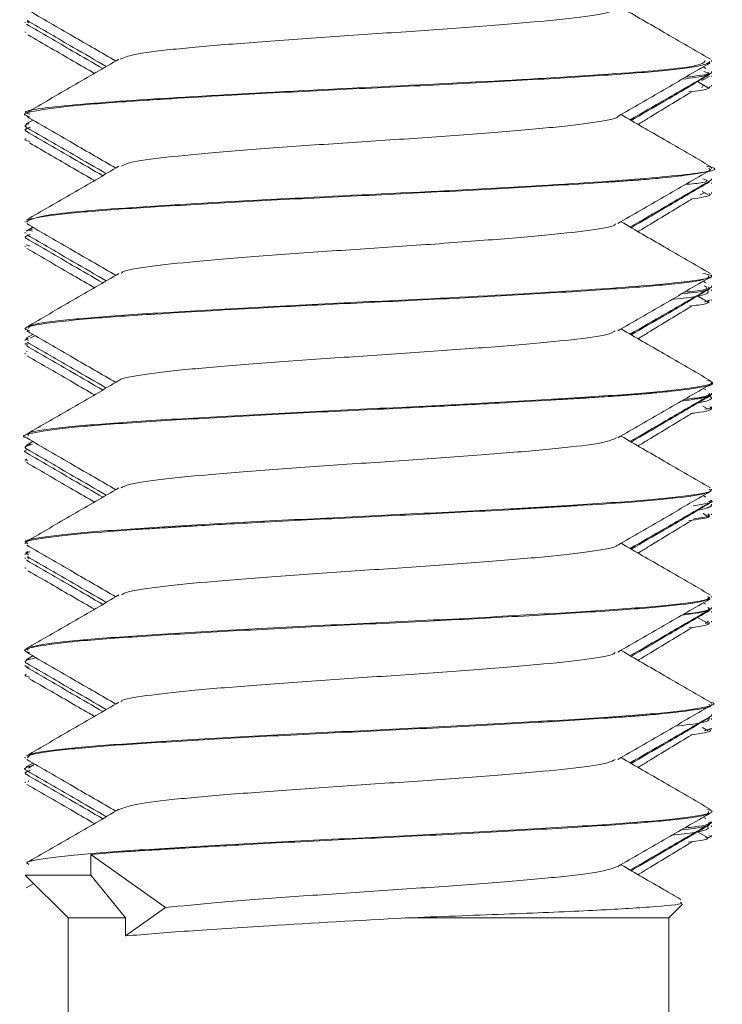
# Model space of a CAD drawing. Header units: millimetres. Extents: x -336 to 487, y -1247 to -28.
# Tile 43 of 49: x 464.45 to 472.64, y -494.82 to -483.33. Entities that reach past the tile are written whole.
import ezdxf

# ---------------------------------------------------------------- set-up
doc = ezdxf.new("R2010")
doc.units = ezdxf.units.MM

msp = doc.modelspace()

# ---------------------------------------------------------------- linework, layer by layer
at = {"color": 7, "linetype": 'Continuous', "lineweight": 15}
for p, q in [((464.515, -483.362), (464.515, -483.372)), ((464.554, -483.372), (464.538, -483.351)), ((464.515, -483.474), (464.515, -483.485)), ((472.515, -483.821), (472.515, -483.811)), ((472.449, -483.903), (472.418, -483.885)), ((472.515, -483.949), (472.515, -483.939)), ((472.473, -484.128), (472.352, -484.056)), ((472.4, -484.044), (472.491, -483.996)), ((472.515, -483.996), (472.515, -483.987)), ((472.415, -484.099), (472.399, -484.127)), ((472.515, -484.11), (472.515, -484.099)), ((464.515, -484.436), (464.515, -484.446)), ((464.603, -484.505), (464.525, -484.55)), ((464.515, -484.564), (464.515, -484.575)), ((464.515, -484.611), (464.515, -484.621)), ((464.515, -484.724), (464.515, -484.735)), ((472.515, -485.071), (472.515, -485.061)), ((472.515, -485.2), (472.515, -485.189)), ((472.473, -485.378), (472.406, -485.338)), ((472.515, -485.246), (472.515, -485.236)), ((472.438, -485.349), (472.376, -485.378)), ((472.515, -485.36), (472.515, -485.349)), ((464.515, -485.686), (464.515, -485.696)), ((464.603, -485.755), (464.525, -485.8)), ((464.515, -485.814), (464.515, -485.824)), ((464.515, -485.861), (464.515, -485.871)), ((464.515, -485.975), (464.515, -485.984)), ((464.526, -485.96), (464.57, -485.975)), ((472.515, -486.321), (472.515, -486.311)), ((472.449, -486.403), (472.418, -486.385)), ((472.515, -486.449), (472.515, -486.439)), ((472.515, -486.496), (472.515, -486.486)), ((472.473, -486.628), (472.352, -486.556)), ((472.497, -486.6), (472.431, -486.628)), ((472.515, -486.61), (472.515, -486.6)), ((464.515, -486.936), (464.515, -486.946)), ((464.603, -487.005), (464.525, -487.05)), ((464.625, -487.021), (464.571, -487.049)), ((464.515, -487.064), (464.515, -487.074)), ((464.515, -487.112), (464.515, -487.121)), ((464.54, -487.121), (464.52, -487.111)), ((464.515, -487.224), (464.515, -487.235)), ((464.535, -487.205), (464.526, -487.21)), ((472.449, -487.653), (472.418, -487.635)), ((472.515, -487.571), (472.515, -487.561)), ((472.515, -487.7), (472.515, -487.689)), ((472.515, -487.746), (472.515, -487.736)), ((472.473, -487.878), (472.414, -487.843)), ((472.515, -487.86), (472.515, -487.85)), ((464.515, -488.186), (464.515, -488.196)), ((464.515, -488.314), (464.515, -488.325)), ((464.603, -488.255), (464.525, -488.3)), ((464.569, -488.281), (464.564, -488.299)), ((464.515, -488.362), (464.515, -488.371)), ((464.515, -488.475), (464.515, -488.485)), ((472.449, -488.903), (472.418, -488.885)), ((472.515, -488.821), (472.515, -488.811)), ((472.499, -488.96), (472.483, -488.949)), ((472.515, -488.949), (472.515, -488.939)), ((472.515, -488.996), (472.515, -488.986)), ((472.471, -489.127), (472.418, -489.095)), ((472.515, -489.11), (472.515, -489.099)), ((464.515, -489.436), (464.515, -489.446)), ((464.515, -489.564), (464.515, -489.574)), ((464.546, -489.538), (464.525, -489.55)), ((464.515, -489.611), (464.515, -489.622)), ((464.554, -489.622), (464.54, -489.6)), ((464.515, -489.725), (464.515, -489.735)), ((472.449, -490.153), (472.418, -490.135)), ((472.515, -490.071), (472.515, -490.061)), ((472.515, -490.199), (472.515, -490.189)), ((472.515, -490.246), (472.515, -490.237)), ((472.473, -490.378), (472.352, -490.306)), ((472.477, -490.35), (472.443, -490.378)), ((472.515, -490.36), (472.515, -490.35)), ((464.515, -490.686), (464.515, -490.696)), ((464.515, -490.815), (464.515, -490.825)), ((464.603, -490.755), (464.525, -490.8)), ((464.642, -490.772), (464.595, -490.788)), ((464.515, -490.861), (464.515, -490.871)), ((464.515, -490.975), (464.515, -490.985)), ((472.515, -491.321), (472.515, -491.311)), ((472.515, -491.45), (472.515, -491.439)), ((472.515, -491.496), (472.515, -491.486)), ((472.473, -491.628), (472.408, -491.589)), ((472.511, -491.6), (472.429, -491.628)), ((472.515, -491.61), (472.515, -491.6)), ((464.515, -491.936), (464.515, -491.946)), ((464.515, -492.064), (464.515, -492.074)), ((464.515, -492.112), (464.515, -492.121)), ((464.603, -492.005), (464.525, -492.05)), ((464.613, -492.02), (464.551, -492.064)), ((464.515, -492.225), (464.515, -492.235)), ((464.548, -492.21), (464.558, -492.225)), ((472.515, -492.571), (472.515, -492.561)), ((472.449, -492.653), (472.418, -492.635)), ((472.515, -492.699), (472.515, -492.689)), ((472.515, -492.747), (472.515, -492.736)), ((472.473, -492.878), (472.352, -492.806)), ((472.515, -492.86), (472.515, -492.85)), ((465.279, -493.07), (465.279, -493.311)), ((465.279, -493.07), (466.148, -493.69)), ((464.515, -493.311), (465.015, -493.811)), ((465.279, -493.311), (464.515, -493.311)), ((465.279, -493.311), (465.683, -493.811)), ((464.614, -493.409), (464.526, -493.46)), ((466.148, -493.69), (465.683, -494.021)), ((472.015, -493.811), (472.176, -493.65)), ((465.015, -493.811), (465.015, -508.811)), ((465.015, -493.811), (465.683, -493.811)), ((465.683, -493.811), (465.683, -494.021)), ((468.946, -493.811), (472.015, -493.811)), ((472.015, -508.811), (472.015, -493.811))]:
    msp.add_line(p, q, dxfattribs=at)
for points, knots in [([(464.531, -483.213), (464.711, -483.317), (465.057, -483.518), (465.403, -483.719), (465.57, -483.816)], [0, 0, 0, 0, 0.519041, 1, 1, 1, 1]), ([(471.398, -483.213), (471.368, -483.228), (471.298, -483.263), (470.885, -483.321), (470.249, -483.378), (469.45, -483.441), (468.565, -483.5), (467.675, -483.559), (466.863, -483.622), (466.205, -483.679), (465.753, -483.739), (465.662, -483.777), (465.619, -483.795)], [0, 0, 0, 0, 0.078063, 0.182681, 0.285089, 0.38981, 0.49337, 0.596528, 0.701359, 0.803845, 0.908254, 1, 1, 1, 1]), ([(472.5, -483.795), (472.321, -483.69), (471.974, -483.489), (471.627, -483.288), (471.46, -483.191)], [0, 0, 0, 0, 0.518234, 1, 1, 1, 1]), ([(464.535, -483.344), (464.715, -483.448), (465.023, -483.627), (465.331, -483.806), (465.459, -483.88)], [0, 0, 0, 0, 0.583962, 1, 1, 1, 1]), ([(464.527, -483.386), (464.707, -483.491), (465.004, -483.663), (465.301, -483.836), (465.418, -483.904)], [0, 0, 0, 0, 0.605083, 1, 1, 1, 1]), ([(464.548, -483.512), (464.724, -483.614), (464.981, -483.763), (465.239, -483.913), (465.321, -483.96)], [0, 0, 0, 0, 0.680719, 1, 1, 1, 1]), ([(472.44, -483.811), (472.425, -483.833), (472.39, -483.886), (471.394, -483.969), (469.821, -484.061), (467.96, -484.148), (466.202, -484.243), (464.982, -484.329), (464.424, -484.397), (464.551, -484.431), (464.568, -484.436)], [0, 0, 0, 0, 0.108752, 0.253602, 0.3987, 0.542542, 0.688465, 0.832106, 0.977748, 1, 1, 1, 1]), ([(464.564, -484.464), (464.545, -484.459), (464.463, -484.437), (464.615, -484.395), (465.052, -484.334), (465.699, -484.288), (466.293, -484.251), (466.972, -484.211), (467.962, -484.159), (469.139, -484.104), (470.261, -484.044), (471.239, -483.986), (471.981, -483.931), (472.442, -483.872), (472.479, -483.837), (472.496, -483.821)], [0, 0, 0, 0, 0.023168, 0.099997, 0.206047, 0.291325, 0.324814, 0.381767, 0.472447, 0.561213, 0.651975, 0.742043, 0.831159, 0.922121, 1, 1, 1, 1]), ([(465.607, -483.794), (465.428, -483.898), (465.069, -484.107), (464.709, -484.315), (464.529, -484.419)], [0, 0, 0, 0, 0.49978, 1, 1, 1, 1]), ([(471.421, -484.463), (471.6, -484.359), (471.959, -484.151), (472.319, -483.942), (472.499, -483.838)], [0, 0, 0, 0, 0.499776, 1, 1, 1, 1]), ([(471.566, -484.502), (471.703, -484.423), (472.019, -484.239), (472.335, -484.056), (472.515, -483.952)], [0, 0, 0, 0, 0.433353, 1, 1, 1, 1]), ([(472.172, -484.027), (472.282, -484.014), (472.495, -483.987), (472.483, -483.961), (472.478, -483.949)], [0, 0, 0, 0, 0.519208, 1, 1, 1, 1]), ([(472.423, -483.939), (472.459, -483.949), (472.536, -483.97), (472.325, -483.992), (472.213, -484.004)], [0, 0, 0, 0, 0.466644, 1, 1, 1, 1]), ([(471.578, -484.51), (471.705, -484.435), (472.01, -484.257), (472.314, -484.079), (472.491, -483.975)], [0, 0, 0, 0, 0.417484, 1, 1, 1, 1]), ([(471.658, -484.556), (471.695, -484.533), (471.902, -484.407), (472.111, -484.28), (472.283, -484.177)], [0, 0, 0, 0, 0.178608, 1, 1, 1, 1]), ([(472.249, -484.177), (472.298, -484.171), (472.493, -484.148), (472.496, -484.126), (472.499, -484.11)], [0, 0, 0, 0, 0.255684, 1, 1, 1, 1]), ([(464.531, -484.463), (464.711, -484.567), (465.057, -484.768), (465.403, -484.969), (465.57, -485.066)], [0, 0, 0, 0, 0.519041, 1, 1, 1, 1]), ([(471.42, -484.464), (471.42, -484.464), (471.43, -484.483), (471.203, -484.526), (470.74, -484.586), (470.042, -484.644), (469.216, -484.708), (468.32, -484.765), (467.444, -484.826), (466.664, -484.889), (466.062, -484.945), (465.698, -485.001), (465.654, -485.032), (465.638, -485.044)], [0, 0, 0, 0, 0.000222, 0.105007, 0.209292, 0.312336, 0.417507, 0.520499, 0.624851, 0.729589, 0.832331, 0.937431, 1, 1, 1, 1]), ([(472.5, -485.045), (472.321, -484.94), (471.974, -484.739), (471.627, -484.538), (471.46, -484.441)], [0, 0, 0, 0, 0.518234, 1, 1, 1, 1]), ([(464.535, -484.594), (464.528, -484.59), (464.517, -484.583), (464.514, -484.575), (464.515, -484.571), (464.516, -484.569), (464.517, -484.568), (464.518, -484.567), (464.518, -484.567), (464.518, -484.567), (464.518, -484.567), (464.518, -484.567), (464.518, -484.567), (464.518, -484.567), (464.518, -484.567), (464.518, -484.567), (464.518, -484.567), (464.52, -484.565), (464.528, -484.558), (464.533, -484.552), (464.555, -484.547), (464.558, -484.546)], [0, 0, 0, 0, 0.2664745, 0.4196444, 0.498565, 0.5386089, 0.5587768, 0.5688971, 0.5739664, 0.5765033, 0.5777724, 0.578407, 0.5787244, 0.5788831, 0.5789624, 0.5790021, 0.5790219, 0.5790418, 0.7095281, 0.9566796, 1, 1, 1, 1]), ([(464.528, -484.636), (464.526, -484.635), (464.52, -484.632), (464.517, -484.628), (464.516, -484.625), (464.515, -484.624), (464.515, -484.623), (464.515, -484.623), (464.515, -484.622), (464.515, -484.622), (464.515, -484.622), (464.515, -484.622), (464.515, -484.622), (464.515, -484.622), (464.515, -484.622), (464.515, -484.622), (464.515, -484.622), (464.515, -484.622), (464.515, -484.621), (464.515, -484.618), (464.519, -484.61), (464.535, -484.599), (464.567, -484.59), (464.576, -484.588)], [0, 0, 0, 0, 0.067574, 0.183135, 0.236163, 0.261489, 0.273855, 0.279963, 0.282999, 0.284512, 0.285268, 0.285645, 0.285834, 0.285928, 0.285975, 0.285999, 0.286011, 0.286023, 0.305472, 0.339898, 0.453682, 0.860815, 1, 1, 1, 1]), ([(464.527, -484.636), (464.707, -484.741), (465.004, -484.913), (465.301, -485.086), (465.418, -485.154)], [0, 0, 0, 0, 0.605083, 1, 1, 1, 1]), ([(464.535, -484.594), (464.715, -484.698), (465.023, -484.877), (465.331, -485.056), (465.459, -485.13)], [0, 0, 0, 0, 0.583962, 1, 1, 1, 1]), ([(464.566, -484.754), (464.545, -484.75), (464.497, -484.738), (464.515, -484.727), (464.526, -484.72)], [0, 0, 0, 0, 0.4242098, 1, 1, 1, 1]), ([(464.562, -484.77), (464.733, -484.869), (464.986, -485.016), (465.239, -485.163), (465.321, -485.21)], [0, 0, 0, 0, 0.674774, 1, 1, 1, 1]), ([(472.456, -485.044), (472.477, -485.048), (472.664, -485.082), (472.238, -485.146), (471.171, -485.234), (469.488, -485.328), (467.62, -485.415), (465.949, -485.509), (464.746, -485.596), (464.597, -485.656), (464.524, -485.686)], [0, 0, 0, 0, 0.017504, 0.158248, 0.298466, 0.440315, 0.58007, 0.722009, 0.862095, 1, 1, 1, 1]), ([(465.607, -485.044), (465.428, -485.148), (465.069, -485.357), (464.709, -485.565), (464.529, -485.669)], [0, 0, 0, 0, 0.49978, 1, 1, 1, 1]), ([(464.545, -485.696), (464.543, -485.686), (464.535, -485.657), (464.863, -485.606), (465.509, -485.548), (466.421, -485.493), (467.502, -485.432), (468.672, -485.376), (469.828, -485.318), (470.702, -485.268), (471.224, -485.235), (471.457, -485.219), (471.566, -485.211), (471.62, -485.207), (471.646, -485.205), (471.659, -485.204), (471.665, -485.204), (471.668, -485.203), (471.67, -485.203), (471.671, -485.203), (471.671, -485.203), (471.671, -485.203), (471.671, -485.203), (471.672, -485.203), (471.672, -485.203), (471.672, -485.203), (471.699, -485.201), (471.774, -485.195), (471.995, -485.175), (472.316, -485.138), (472.538, -485.099), (472.492, -485.076), (472.483, -485.071)], [0, 0, 0, 0, 0.048872, 0.142241, 0.23488, 0.32656, 0.420129, 0.511885, 0.604434, 0.697843, 0.743623, 0.766527, 0.77798, 0.783707, 0.78657, 0.788002, 0.788718, 0.789076, 0.789255, 0.789344, 0.789389, 0.789411, 0.789423, 0.789428, 0.789431, 0.789432, 0.789434, 0.800183, 0.819356, 0.88288, 0.975773, 1, 1, 1, 1]), ([(471.421, -485.713), (471.6, -485.609), (471.959, -485.401), (472.319, -485.192), (472.499, -485.088)], [0, 0, 0, 0, 0.499776, 1, 1, 1, 1]), ([(471.566, -485.752), (471.703, -485.673), (472.019, -485.489), (472.335, -485.306), (472.515, -485.202)], [0, 0, 0, 0, 0.433353, 1, 1, 1, 1]), ([(472.413, -485.189), (472.456, -485.204), (472.521, -485.226), (472.284, -485.25), (472.207, -485.257)], [0, 0, 0, 0, 0.67387, 1, 1, 1, 1]), ([(471.578, -485.76), (471.705, -485.685), (472.01, -485.507), (472.314, -485.329), (472.491, -485.225)], [0, 0, 0, 0, 0.417484, 1, 1, 1, 1]), ([(471.658, -485.806), (471.695, -485.783), (471.902, -485.657), (472.111, -485.53), (472.283, -485.427)], [0, 0, 0, 0, 0.178608, 1, 1, 1, 1]), ([(472.269, -485.427), (472.384, -485.41), (472.536, -485.388), (472.491, -485.365), (472.481, -485.36)], [0, 0, 0, 0, 0.759278, 1, 1, 1, 1]), ([(464.598, -485.776), (464.591, -485.777), (464.526, -485.785), (464.564, -485.793), (464.598, -485.799)], [0, 0, 0, 0, 0.109594, 1, 1, 1, 1]), ([(464.531, -485.713), (464.711, -485.817), (465.057, -486.018), (465.403, -486.219), (465.57, -486.316)], [0, 0, 0, 0, 0.519041, 1, 1, 1, 1]), ([(471.395, -485.714), (471.393, -485.719), (471.384, -485.744), (471.102, -485.793), (470.568, -485.851), (469.829, -485.911), (468.976, -485.974), (468.077, -486.031), (467.221, -486.094), (466.478, -486.154), (465.938, -486.212), (465.649, -486.262), (465.638, -486.288), (465.636, -486.294)], [0, 0, 0, 0, 0.029041, 0.134185, 0.237559, 0.341492, 0.446478, 0.549172, 0.654123, 0.758141, 0.861436, 0.966594, 1, 1, 1, 1]), ([(472.5, -486.295), (472.321, -486.19), (471.974, -485.989), (471.627, -485.788), (471.46, -485.691)], [0, 0, 0, 0, 0.518234, 1, 1, 1, 1]), ([(464.528, -485.886), (464.524, -485.884), (464.5, -485.868), (464.538, -485.852), (464.57, -485.839)], [0, 0, 0, 0, 0.179884, 1, 1, 1, 1]), ([(464.527, -485.886), (464.707, -485.991), (465.004, -486.163), (465.301, -486.336), (465.418, -486.404)], [0, 0, 0, 0, 0.605083, 1, 1, 1, 1]), ([(464.535, -485.844), (464.715, -485.948), (465.023, -486.127), (465.331, -486.306), (465.459, -486.38)], [0, 0, 0, 0, 0.583962, 1, 1, 1, 1]), ([(464.534, -486.004), (464.714, -486.108), (464.977, -486.26), (465.239, -486.413), (465.321, -486.46)], [0, 0, 0, 0, 0.686241, 1, 1, 1, 1]), ([(464.568, -486.964), (464.545, -486.956), (464.469, -486.931), (464.667, -486.884), (465.181, -486.823), (466.069, -486.764), (467.104, -486.703), (468.266, -486.644), (469.385, -486.592), (470.476, -486.532), (471.391, -486.476), (472.084, -486.42), (472.479, -486.366), (472.478, -486.333), (472.478, -486.321)], [0, 0, 0, 0, 0.0355696, 0.1190648, 0.2234484, 0.3065948, 0.4129216, 0.4923934, 0.5797001, 0.6706378, 0.7599936, 0.8429965, 0.9407816, 1, 1, 1, 1]), ([(465.607, -486.294), (465.428, -486.398), (465.069, -486.607), (464.709, -486.815), (464.529, -486.919)], [0, 0, 0, 0, 0.4997805, 1, 1, 1, 1]), ([(472.414, -486.293), (472.454, -486.302), (472.629, -486.341), (472.1, -486.413), (470.897, -486.5), (469.344, -486.585), (467.917, -486.651), (466.746, -486.714), (465.732, -486.774), (464.985, -486.832), (464.559, -486.889), (464.555, -486.922), (464.553, -486.936)], [0, 0, 0, 0, 0.042615, 0.183789, 0.323213, 0.464837, 0.557706, 0.652606, 0.746667, 0.840077, 0.935165, 1, 1, 1, 1]), ([(471.421, -486.963), (471.6, -486.859), (471.959, -486.651), (472.319, -486.442), (472.499, -486.338)], [0, 0, 0, 0, 0.499776, 1, 1, 1, 1]), ([(471.566, -487.002), (471.703, -486.923), (472.019, -486.739), (472.335, -486.556), (472.515, -486.452)], [0, 0, 0, 0, 0.433353, 1, 1, 1, 1]), ([(471.578, -487.01), (471.705, -486.935), (472.01, -486.757), (472.314, -486.579), (472.491, -486.475)], [0, 0, 0, 0, 0.417484, 1, 1, 1, 1]), ([(472.164, -486.532), (472.164, -486.532), (472.371, -486.513), (472.5, -486.485), (472.484, -486.458), (472.479, -486.449)], [0, 0, 0, 0, 0.0023296, 0.6867095, 1, 1, 1, 1]), ([(472.43, -486.439), (472.468, -486.459), (472.513, -486.483), (472.24, -486.509), (472.198, -486.513)], [0, 0, 0, 0, 0.84394, 1, 1, 1, 1]), ([(472.059, -486.593), (472.064, -486.593), (472.295, -486.573), (472.476, -486.539), (472.476, -486.508), (472.476, -486.496)], [0, 0, 0, 0, 0.014045, 0.625587, 1, 1, 1, 1]), ([(471.658, -487.056), (471.695, -487.033), (471.902, -486.907), (472.111, -486.78), (472.283, -486.677)], [0, 0, 0, 0, 0.178608, 1, 1, 1, 1]), ([(472.252, -486.677), (472.328, -486.667), (472.497, -486.644), (472.486, -486.622), (472.48, -486.61)], [0, 0, 0, 0, 0.444714, 1, 1, 1, 1]), ([(472.5, -487.545), (472.321, -487.44), (471.974, -487.239), (471.627, -487.038), (471.46, -486.941)], [0, 0, 0, 0, 0.518234, 1, 1, 1, 1]), ([(464.552, -487.074), (464.53, -487.068), (464.504, -487.061), (464.543, -487.053), (464.547, -487.052)], [0, 0, 0, 0, 0.890777, 1, 1, 1, 1]), ([(464.531, -486.963), (464.711, -487.067), (465.057, -487.268), (465.403, -487.469), (465.57, -487.566)], [0, 0, 0, 0, 0.519041, 1, 1, 1, 1]), ([(471.389, -486.963), (471.375, -486.974), (471.335, -487.005), (470.979, -487.06), (470.383, -487.117), (469.606, -487.179), (468.732, -487.24), (467.836, -487.297), (467.007, -487.361), (466.305, -487.419), (465.834, -487.479), (465.604, -487.523), (465.613, -487.543), (465.613, -487.544)], [0, 0, 0, 0, 0.058173, 0.163296, 0.266067, 0.370756, 0.47518, 0.578122, 0.683294, 0.786402, 0.890616, 0.995451, 1, 1, 1, 1]), ([(464.527, -487.136), (464.707, -487.241), (465.004, -487.413), (465.301, -487.586), (465.418, -487.654)], [0, 0, 0, 0, 0.605083, 1, 1, 1, 1]), ([(464.535, -487.094), (464.715, -487.198), (465.023, -487.377), (465.331, -487.556), (465.459, -487.63)], [0, 0, 0, 0, 0.583962, 1, 1, 1, 1]), ([(464.534, -487.254), (464.714, -487.358), (464.977, -487.51), (465.239, -487.663), (465.321, -487.71)], [0, 0, 0, 0, 0.686241, 1, 1, 1, 1]), ([(464.54, -488.213), (464.535, -488.212), (464.446, -488.192), (464.574, -488.155), (464.952, -488.095), (465.676, -488.038), (466.624, -487.981), (467.739, -487.92), (468.658, -487.877), (469.421, -487.839), (470.016, -487.807), (470.529, -487.778), (470.824, -487.76), (470.94, -487.753), (470.991, -487.75), (471.015, -487.748), (471.026, -487.748), (471.032, -487.747), (471.034, -487.747), (471.036, -487.747), (471.036, -487.747), (471.037, -487.747), (471.037, -487.747), (471.037, -487.747), (471.037, -487.747), (471.037, -487.747), (471.037, -487.747), (471.038, -487.747), (471.042, -487.747), (471.053, -487.746), (471.091, -487.744), (471.232, -487.735), (471.425, -487.722), (471.608, -487.708), (471.71, -487.7), (471.762, -487.696), (471.787, -487.693), (471.8, -487.692), (471.807, -487.692), (471.81, -487.691), (471.812, -487.691), (471.812, -487.691), (471.813, -487.691), (471.813, -487.691), (471.813, -487.691), (471.813, -487.691), (471.813, -487.691), (471.813, -487.691), (471.836, -487.689), (471.901, -487.683), (472.104, -487.663), (472.382, -487.626), (472.563, -487.592), (472.509, -487.572), (472.506, -487.571)], [0, 0, 0, 0, 0.005025, 0.091799, 0.184787, 0.272424, 0.363876, 0.454722, 0.543523, 0.57454, 0.634151, 0.687157, 0.707926, 0.716871, 0.720983, 0.72295, 0.72391, 0.724385, 0.724621, 0.724738, 0.724797, 0.724826, 0.724841, 0.724848, 0.724852, 0.724854, 0.724855, 0.724856, 0.725198, 0.725864, 0.728166, 0.736653, 0.769143, 0.790594, 0.802024, 0.807914, 0.810904, 0.812409, 0.813165, 0.813543, 0.813733, 0.813827, 0.813875, 0.813898, 0.81391, 0.813916, 0.813919, 0.813921, 0.813922, 0.823154, 0.841421, 0.904964, 0.99468, 1, 1, 1, 1]), ([(465.607, -487.544), (465.428, -487.648), (465.069, -487.857), (464.709, -488.065), (464.529, -488.169)], [0, 0, 0, 0, 0.49978, 1, 1, 1, 1]), ([(472.468, -487.544), (472.486, -487.548), (472.581, -487.573), (472.393, -487.616), (471.899, -487.68), (471.065, -487.737), (470.008, -487.799), (468.812, -487.86), (467.587, -487.917), (466.453, -487.981), (465.497, -488.039), (464.838, -488.099), (464.513, -488.15), (464.548, -488.178), (464.558, -488.186)], [0, 0, 0, 0, 0.021188, 0.114577, 0.209489, 0.302286, 0.396807, 0.491091, 0.584042, 0.678997, 0.772098, 0.866192, 0.960845, 1, 1, 1, 1]), ([(471.421, -488.213), (471.6, -488.109), (471.959, -487.901), (472.319, -487.692), (472.499, -487.588)], [0, 0, 0, 0, 0.499776, 1, 1, 1, 1]), ([(471.566, -488.252), (471.703, -488.173), (472.019, -487.989), (472.335, -487.806), (472.515, -487.702)], [0, 0, 0, 0, 0.433353, 1, 1, 1, 1]), ([(471.578, -488.26), (471.705, -488.185), (472.01, -488.007), (472.314, -487.829), (472.491, -487.725)], [0, 0, 0, 0, 0.417484, 1, 1, 1, 1]), ([(472.166, -487.781), (472.195, -487.777), (472.265, -487.77), (472.322, -487.76), (472.364, -487.753), (472.381, -487.75), (472.388, -487.748), (472.392, -487.748), (472.394, -487.747), (472.395, -487.747), (472.395, -487.747), (472.395, -487.747), (472.395, -487.747), (472.395, -487.747), (472.395, -487.747), (472.395, -487.747), (472.395, -487.747), (472.395, -487.747), (472.396, -487.747), (472.397, -487.747), (472.4, -487.746), (472.412, -487.744), (472.453, -487.735), (472.494, -487.722), (472.513, -487.708), (472.514, -487.702), (472.515, -487.7)], [0, 0, 0, 0, 0.114361, 0.276144, 0.345826, 0.377862, 0.393178, 0.400662, 0.404359, 0.406197, 0.407113, 0.407571, 0.407799, 0.407913, 0.407971, 0.407999, 0.408013, 0.408021, 0.408028, 0.410694, 0.415881, 0.433816, 0.499927, 0.753016, 0.920118, 1, 1, 1, 1]), ([(472.489, -487.689), (472.489, -487.705), (472.489, -487.729), (472.271, -487.754), (472.197, -487.763)], [0, 0, 0, 0, 0.659496, 1, 1, 1, 1]), ([(472.335, -487.807), (472.337, -487.806), (472.426, -487.794), (472.47, -487.778), (472.507, -487.76), (472.513, -487.753), (472.514, -487.75), (472.515, -487.748), (472.515, -487.748), (472.515, -487.747), (472.515, -487.747), (472.515, -487.747), (472.515, -487.747), (472.515, -487.747), (472.515, -487.747), (472.515, -487.747), (472.515, -487.747), (472.515, -487.747), (472.515, -487.747), (472.515, -487.747), (472.515, -487.747), (472.515, -487.746), (472.515, -487.744), (472.512, -487.736), (472.497, -487.73), (472.486, -487.725)], [0, 0, 0, 0, 0.009045, 0.426349, 0.589856, 0.66028, 0.692658, 0.708138, 0.715701, 0.719438, 0.721295, 0.722221, 0.722683, 0.722914, 0.72303, 0.723088, 0.723116, 0.723131, 0.723138, 0.723145, 0.72584, 0.731082, 0.749208, 0.816024, 1, 1, 1, 1]), ([(472.267, -487.927), (472.286, -487.925), (472.479, -487.903), (472.525, -487.882), (472.512, -487.862), (472.511, -487.86)], [0, 0, 0, 0, 0.093671, 0.931848, 1, 1, 1, 1]), ([(472.49, -487.85), (472.5, -487.853), (472.529, -487.863), (472.473, -487.872), (472.435, -487.878)], [0, 0, 0, 0, 0.337416, 1, 1, 1, 1]), ([(471.658, -488.306), (471.695, -488.283), (471.902, -488.157), (472.111, -488.03), (472.283, -487.927)], [0, 0, 0, 0, 0.178608, 1, 1, 1, 1]), ([(472.5, -488.795), (472.321, -488.69), (471.974, -488.489), (471.627, -488.288), (471.46, -488.191)], [0, 0, 0, 0, 0.518234, 1, 1, 1, 1]), ([(464.536, -488.344), (464.534, -488.343), (464.526, -488.34), (464.521, -488.336), (464.517, -488.332), (464.516, -488.33), (464.516, -488.329), (464.516, -488.328), (464.515, -488.328), (464.515, -488.328), (464.515, -488.328), (464.515, -488.328), (464.515, -488.328), (464.515, -488.328), (464.515, -488.328), (464.515, -488.328), (464.515, -488.328), (464.515, -488.326), (464.515, -488.319), (464.523, -488.306), (464.569, -488.296), (464.597, -488.289)], [0, 0, 0, 0, 0.044109, 0.173649, 0.238421, 0.270808, 0.287001, 0.295097, 0.299145, 0.30117, 0.302182, 0.302688, 0.302941, 0.303067, 0.30313, 0.303162, 0.303178, 0.303194, 0.423332, 0.639732, 1, 1, 1, 1]), ([(464.531, -488.213), (464.711, -488.317), (465.057, -488.518), (465.403, -488.719), (465.57, -488.816)], [0, 0, 0, 0, 0.519041, 1, 1, 1, 1]), ([(471.405, -488.213), (471.366, -488.23), (471.28, -488.267), (470.838, -488.326), (470.186, -488.383), (469.376, -488.446), (468.488, -488.505), (467.602, -488.564), (466.799, -488.628), (466.158, -488.684), (465.735, -488.743), (465.66, -488.779), (465.627, -488.795)], [0, 0, 0, 0, 0.087331, 0.191793, 0.294254, 0.399067, 0.502313, 0.605782, 0.710534, 0.812953, 0.917529, 1, 1, 1, 1]), ([(464.536, -488.386), (464.531, -488.385), (464.485, -488.375), (464.508, -488.364), (464.528, -488.355)], [0, 0, 0, 0, 0.101254, 1, 1, 1, 1]), ([(464.527, -488.386), (464.707, -488.491), (465.004, -488.663), (465.301, -488.836), (465.418, -488.904)], [0, 0, 0, 0, 0.6050828, 1, 1, 1, 1]), ([(464.535, -488.344), (464.715, -488.448), (465.023, -488.627), (465.331, -488.806), (465.459, -488.88)], [0, 0, 0, 0, 0.583962, 1, 1, 1, 1]), ([(464.533, -488.46), (464.529, -488.461), (464.506, -488.466), (464.527, -488.471), (464.544, -488.475)], [0, 0, 0, 0, 0.172108, 1, 1, 1, 1]), ([(464.545, -488.504), (464.538, -488.503), (464.518, -488.5), (464.529, -488.496), (464.537, -488.494)], [0, 0, 0, 0, 0.350037, 1, 1, 1, 1]), ([(464.534, -488.504), (464.714, -488.608), (464.977, -488.76), (465.239, -488.913), (465.321, -488.96)], [0, 0, 0, 0, 0.686241, 1, 1, 1, 1]), ([(472.485, -488.811), (472.494, -488.815), (472.548, -488.838), (472.286, -488.884), (471.702, -488.946), (470.796, -489.003), (469.693, -489.066), (468.478, -489.125), (467.266, -489.184), (466.173, -489.248), (465.281, -489.304), (464.72, -489.367), (464.474, -489.41), (464.53, -489.433), (464.538, -489.436)], [0, 0, 0, 0, 0.020021, 0.116818, 0.213989, 0.309305, 0.406799, 0.502843, 0.599093, 0.696532, 0.791809, 0.889084, 0.985716, 1, 1, 1, 1]), ([(464.543, -489.446), (464.535, -489.441), (464.493, -489.416), (464.762, -489.37), (465.262, -489.319), (465.727, -489.286), (465.984, -489.27), (466.118, -489.262), (466.186, -489.258), (466.221, -489.255), (466.238, -489.254), (466.247, -489.254), (466.251, -489.254), (466.253, -489.254), (466.255, -489.254), (466.255, -489.253), (466.255, -489.253), (466.256, -489.253), (466.256, -489.253), (466.256, -489.253), (466.256, -489.253), (466.257, -489.253), (466.259, -489.253), (466.266, -489.253), (466.289, -489.251), (466.373, -489.246), (466.699, -489.227), (467.389, -489.189), (468.448, -489.136), (469.42, -489.089), (470.059, -489.055), (470.367, -489.037), (470.517, -489.029), (470.59, -489.024), (470.627, -489.022), (470.645, -489.021), (470.654, -489.02), (470.659, -489.02), (470.661, -489.02), (470.662, -489.02), (470.663, -489.02), (470.663, -489.02), (470.663, -489.02), (470.663, -489.02), (470.663, -489.02), (470.663, -489.02), (470.675, -489.019), (470.706, -489.017), (470.801, -489.012), (471.101, -488.994), (471.64, -488.958), (472.208, -488.906), (472.486, -488.857), (472.506, -488.829), (472.512, -488.821)], [0, 0, 0, 0, 0.0240399, 0.1241928, 0.2163795, 0.262591, 0.2857113, 0.2972731, 0.3030542, 0.3059448, 0.3073901, 0.3081127, 0.308474, 0.3086547, 0.308745, 0.3087902, 0.3088128, 0.3088241, 0.3088297, 0.3088325, 0.308834, 0.3088354, 0.3090867, 0.3095108, 0.3108777, 0.3156855, 0.3335953, 0.4024717, 0.4947475, 0.5866629, 0.6335415, 0.6569968, 0.6687264, 0.6745915, 0.6775241, 0.6789903, 0.6797235, 0.6800901, 0.6802733, 0.680365, 0.6804108, 0.6804337, 0.6804452, 0.6804509, 0.6804538, 0.6804552, 0.6804566, 0.6837791, 0.6894307, 0.7077193, 0.7721425, 0.8649296, 0.957174, 1, 1, 1, 1]), ([(465.607, -488.794), (465.428, -488.898), (465.069, -489.107), (464.709, -489.315), (464.529, -489.419)], [0, 0, 0, 0, 0.49978, 1, 1, 1, 1]), ([(471.421, -489.463), (471.6, -489.359), (471.959, -489.151), (472.319, -488.942), (472.499, -488.838)], [0, 0, 0, 0, 0.499776, 1, 1, 1, 1]), ([(471.566, -489.502), (471.703, -489.423), (472.019, -489.239), (472.335, -489.056), (472.515, -488.952)], [0, 0, 0, 0, 0.433353, 1, 1, 1, 1]), ([(471.578, -489.51), (471.705, -489.435), (472.01, -489.257), (472.314, -489.079), (472.491, -488.975)], [0, 0, 0, 0, 0.417484, 1, 1, 1, 1]), ([(472.499, -488.939), (472.504, -488.941), (472.564, -488.964), (472.427, -488.984), (472.301, -489.003)], [0, 0, 0, 0, 0.087559, 1, 1, 1, 1]), ([(472.337, -489.055), (472.35, -489.054), (472.397, -489.047), (472.432, -489.037), (472.463, -489.029), (472.475, -489.024), (472.481, -489.022), (472.484, -489.021), (472.485, -489.02), (472.486, -489.02), (472.486, -489.02), (472.486, -489.02), (472.486, -489.02), (472.486, -489.02), (472.486, -489.02), (472.486, -489.02), (472.486, -489.02), (472.486, -489.02), (472.488, -489.019), (472.492, -489.017), (472.503, -489.012), (472.519, -489.005), (472.508, -488.999), (472.504, -488.996)], [0, 0, 0, 0, 0.09522, 0.345122, 0.470094, 0.532583, 0.563828, 0.57945, 0.587262, 0.591167, 0.59312, 0.594096, 0.594585, 0.594829, 0.594951, 0.595012, 0.595042, 0.595058, 0.595073, 0.630472, 0.690686, 0.88554, 1, 1, 1, 1]), ([(472.249, -489.177), (472.349, -489.163), (472.515, -489.141), (472.485, -489.118), (472.473, -489.11)], [0, 0, 0, 0, 0.60109, 1, 1, 1, 1]), ([(472.47, -489.099), (472.485, -489.108), (472.519, -489.127), (472.378, -489.147), (472.3, -489.158)], [0, 0, 0, 0, 0.439647, 1, 1, 1, 1]), ([(471.658, -489.556), (471.695, -489.533), (471.902, -489.407), (472.111, -489.28), (472.283, -489.177)], [0, 0, 0, 0, 0.178608, 1, 1, 1, 1]), ([(464.531, -489.463), (464.711, -489.567), (465.057, -489.768), (465.403, -489.969), (465.57, -490.066)], [0, 0, 0, 0, 0.519041, 1, 1, 1, 1]), ([(471.41, -489.464), (471.41, -489.465), (471.416, -489.487), (471.174, -489.531), (470.687, -489.591), (469.976, -489.649), (469.141, -489.713), (468.243, -489.77), (467.373, -489.832), (466.604, -489.893), (466.021, -489.951), (465.682, -490.004), (465.65, -490.034), (465.639, -490.044)], [0, 0, 0, 0, 0.009267, 0.114206, 0.218231, 0.32151, 0.426664, 0.529503, 0.634083, 0.738635, 0.841493, 0.946652, 1, 1, 1, 1]), ([(472.5, -490.045), (472.321, -489.94), (471.974, -489.739), (471.627, -489.538), (471.46, -489.441)], [0, 0, 0, 0, 0.518234, 1, 1, 1, 1]), ([(464.556, -489.574), (464.53, -489.564), (464.503, -489.553), (464.57, -489.542), (464.572, -489.541)], [0, 0, 0, 0, 0.974304, 1, 1, 1, 1]), ([(464.563, -489.541), (464.549, -489.543), (464.505, -489.551), (464.532, -489.559), (464.55, -489.564)], [0, 0, 0, 0, 0.315236, 1, 1, 1, 1]), ([(464.527, -489.636), (464.707, -489.741), (465.004, -489.913), (465.301, -490.086), (465.418, -490.154)], [0, 0, 0, 0, 0.605083, 1, 1, 1, 1]), ([(464.535, -489.594), (464.715, -489.698), (465.023, -489.877), (465.331, -490.056), (465.459, -490.13)], [0, 0, 0, 0, 0.583962, 1, 1, 1, 1]), ([(464.548, -489.762), (464.723, -489.864), (464.981, -490.013), (465.239, -490.163), (465.321, -490.21)], [0, 0, 0, 0, 0.680883, 1, 1, 1, 1]), ([(465.607, -490.044), (465.428, -490.148), (465.069, -490.357), (464.709, -490.565), (464.529, -490.669)], [0, 0, 0, 0, 0.49978, 1, 1, 1, 1]), ([(464.565, -490.714), (464.545, -490.708), (464.472, -490.689), (464.605, -490.646), (465.032, -490.585), (465.881, -490.525), (466.863, -490.467), (468.005, -490.407), (469.184, -490.352), (470.3, -490.292), (471.253, -490.235), (471.991, -490.18), (472.445, -490.122), (472.479, -490.087), (472.495, -490.071)], [0, 0, 0, 0, 0.0243258, 0.0902255, 0.2059992, 0.296096, 0.3830876, 0.4733686, 0.5686657, 0.6533288, 0.7433834, 0.8325632, 0.9235544, 1, 1, 1, 1]), ([(472.47, -490.061), (472.479, -490.07), (472.507, -490.099), (472.161, -490.151), (471.482, -490.211), (470.513, -490.269), (469.37, -490.333), (468.144, -490.39), (466.954, -490.452), (465.904, -490.513), (465.1, -490.571), (464.596, -490.632), (464.553, -490.668), (464.533, -490.686)], [0, 0, 0, 0, 0.046054, 0.143379, 0.23986, 0.335652, 0.433175, 0.528561, 0.625555, 0.722522, 0.817925, 0.915454, 1, 1, 1, 1]), ([(471.421, -490.713), (471.6, -490.609), (471.959, -490.401), (472.319, -490.192), (472.499, -490.088)], [0, 0, 0, 0, 0.499776, 1, 1, 1, 1]), ([(471.566, -490.752), (471.703, -490.673), (472.019, -490.489), (472.335, -490.306), (472.515, -490.202)], [0, 0, 0, 0, 0.433353, 1, 1, 1, 1]), ([(471.578, -490.76), (471.705, -490.685), (472.01, -490.507), (472.314, -490.329), (472.491, -490.225)], [0, 0, 0, 0, 0.417484, 1, 1, 1, 1]), ([(472.172, -490.278), (472.284, -490.263), (472.496, -490.237), (472.483, -490.211), (472.477, -490.199)], [0, 0, 0, 0, 0.532197, 1, 1, 1, 1]), ([(472.472, -490.189), (472.484, -490.196), (472.529, -490.223), (472.331, -490.25), (472.186, -490.269)], [0, 0, 0, 0, 0.270599, 1, 1, 1, 1]), ([(472.248, -490.427), (472.3, -490.421), (472.494, -490.398), (472.49, -490.376), (472.487, -490.36)], [0, 0, 0, 0, 0.2659388, 1, 1, 1, 1]), ([(471.658, -490.806), (471.695, -490.783), (471.902, -490.657), (472.111, -490.53), (472.283, -490.427)], [0, 0, 0, 0, 0.178608, 1, 1, 1, 1]), ([(464.531, -490.713), (464.711, -490.817), (465.057, -491.018), (465.403, -491.219), (465.57, -491.316)], [0, 0, 0, 0, 0.519041, 1, 1, 1, 1]), ([(471.391, -490.714), (471.386, -490.721), (471.369, -490.748), (471.065, -490.798), (470.512, -490.856), (469.759, -490.917), (468.899, -490.979), (468, -491.036), (467.153, -491.099), (466.422, -491.159), (465.903, -491.218), (465.634, -491.265), (465.631, -491.289), (465.631, -491.294)], [0, 0, 0, 0, 0.038194, 0.143372, 0.246498, 0.350709, 0.455558, 0.558272, 0.663333, 0.767049, 0.87063, 0.975727, 1, 1, 1, 1]), ([(472.5, -491.295), (472.321, -491.19), (471.974, -490.989), (471.627, -490.788), (471.46, -490.691)], [0, 0, 0, 0, 0.518234, 1, 1, 1, 1]), ([(464.535, -490.844), (464.528, -490.84), (464.517, -490.834), (464.514, -490.826), (464.515, -490.821), (464.517, -490.819), (464.518, -490.817), (464.518, -490.816), (464.518, -490.816), (464.519, -490.816), (464.519, -490.816), (464.519, -490.816), (464.519, -490.816), (464.519, -490.816), (464.519, -490.816), (464.519, -490.816), (464.519, -490.816), (464.519, -490.816), (464.519, -490.815), (464.521, -490.813), (464.529, -490.807), (464.539, -490.799), (464.574, -490.792), (464.589, -490.789)], [0, 0, 0, 0, 0.211158, 0.355882, 0.437803, 0.481154, 0.503427, 0.514713, 0.520393, 0.523242, 0.524669, 0.525383, 0.52574, 0.525919, 0.526008, 0.526053, 0.526075, 0.526087, 0.526098, 0.563468, 0.62853, 0.841706, 1, 1, 1, 1]), ([(464.535, -490.844), (464.715, -490.948), (465.023, -491.127), (465.331, -491.306), (465.459, -491.38)], [0, 0, 0, 0, 0.583962, 1, 1, 1, 1]), ([(464.56, -490.887), (464.534, -490.882), (464.508, -490.876), (464.515, -490.871), (464.515, -490.871)], [0, 0, 0, 0, 0.979556, 1, 1, 1, 1]), ([(464.527, -490.886), (464.707, -490.991), (465.004, -491.163), (465.301, -491.336), (465.418, -491.404)], [0, 0, 0, 0, 0.605083, 1, 1, 1, 1]), ([(464.567, -491.004), (464.546, -490.999), (464.497, -490.988), (464.516, -490.976), (464.527, -490.969)], [0, 0, 0, 0, 0.441988, 1, 1, 1, 1]), ([(464.558, -491.018), (464.73, -491.118), (464.985, -491.265), (465.239, -491.413), (465.321, -491.46)], [0, 0, 0, 0, 0.676527, 1, 1, 1, 1]), ([(465.607, -491.294), (465.428, -491.398), (465.069, -491.607), (464.709, -491.815), (464.529, -491.919)], [0, 0, 0, 0, 0.49978, 1, 1, 1, 1]), ([(472.493, -491.294), (472.497, -491.295), (472.592, -491.316), (472.444, -491.354), (472.023, -491.418), (471.238, -491.476), (470.218, -491.537), (469.04, -491.599), (467.812, -491.656), (466.652, -491.719), (465.656, -491.779), (464.936, -491.838), (464.544, -491.893), (464.554, -491.924), (464.557, -491.936)], [0, 0, 0, 0, 0.003809, 0.096769, 0.191739, 0.284863, 0.378963, 0.473637, 0.566391, 0.661255, 0.754911, 0.848444, 0.943341, 1, 1, 1, 1]), ([(464.545, -491.946), (464.543, -491.936), (464.537, -491.907), (464.871, -491.855), (465.522, -491.797), (466.437, -491.742), (467.52, -491.681), (468.691, -491.625), (469.846, -491.567), (470.718, -491.517), (471.237, -491.484), (471.469, -491.468), (471.578, -491.46), (471.631, -491.456), (471.657, -491.454), (471.67, -491.453), (471.677, -491.453), (471.68, -491.452), (471.681, -491.452), (471.682, -491.452), (471.683, -491.452), (471.683, -491.452), (471.683, -491.452), (471.683, -491.452), (471.683, -491.452), (471.683, -491.452), (471.71, -491.45), (471.784, -491.444), (472.003, -491.424), (472.321, -491.387), (472.54, -491.349), (472.493, -491.325), (472.484, -491.321)], [0, 0, 0, 0, 0.050364, 0.143754, 0.236349, 0.328065, 0.421635, 0.513352, 0.605946, 0.699336, 0.745113, 0.768015, 0.779468, 0.785195, 0.788058, 0.789489, 0.790205, 0.790563, 0.790742, 0.790832, 0.790876, 0.790899, 0.79091, 0.790916, 0.790918, 0.79092, 0.790921, 0.801416, 0.820508, 0.884392, 0.977247, 1, 1, 1, 1]), ([(471.421, -491.963), (471.6, -491.859), (471.959, -491.651), (472.319, -491.442), (472.499, -491.338)], [0, 0, 0, 0, 0.499776, 1, 1, 1, 1]), ([(471.566, -492.002), (471.703, -491.923), (472.019, -491.739), (472.335, -491.556), (472.515, -491.452)], [0, 0, 0, 0, 0.433353, 1, 1, 1, 1]), ([(471.578, -492.01), (471.705, -491.935), (472.01, -491.757), (472.314, -491.579), (472.491, -491.475)], [0, 0, 0, 0, 0.417484, 1, 1, 1, 1]), ([(472.489, -491.486), (472.484, -491.503), (472.474, -491.532), (472.205, -491.562), (472.09, -491.575)], [0, 0, 0, 0, 0.572349, 1, 1, 1, 1]), ([(472.271, -491.677), (472.387, -491.66), (472.538, -491.638), (472.492, -491.615), (472.482, -491.61)], [0, 0, 0, 0, 0.772745, 1, 1, 1, 1]), ([(471.658, -492.056), (471.695, -492.033), (471.902, -491.907), (472.111, -491.78), (472.283, -491.677)], [0, 0, 0, 0, 0.178608, 1, 1, 1, 1]), ([(464.531, -491.963), (464.711, -492.067), (465.057, -492.268), (465.403, -492.469), (465.57, -492.566)], [0, 0, 0, 0, 0.519041, 1, 1, 1, 1]), ([(471.392, -491.963), (471.371, -491.976), (471.318, -492.009), (470.937, -492.065), (470.322, -492.122), (469.534, -492.184), (468.655, -492.245), (467.762, -492.303), (466.939, -492.366), (466.262, -492.423), (465.775, -492.485), (465.663, -492.525), (465.608, -492.545)], [0, 0, 0, 0, 0.067248, 0.172033, 0.274483, 0.379082, 0.483003, 0.58589, 0.690801, 0.793467, 0.897667, 1, 1, 1, 1]), ([(472.5, -492.545), (472.321, -492.44), (471.974, -492.239), (471.627, -492.038), (471.46, -491.941)], [0, 0, 0, 0, 0.518234, 1, 1, 1, 1]), ([(464.545, -492.094), (464.538, -492.092), (464.46, -492.071), (464.54, -492.05), (464.613, -492.03)], [0, 0, 0, 0, 0.091628, 1, 1, 1, 1]), ([(464.528, -492.137), (464.524, -492.134), (464.499, -492.118), (464.54, -492.102), (464.573, -492.088)], [0, 0, 0, 0, 0.174372, 1, 1, 1, 1]), ([(464.535, -492.094), (464.715, -492.198), (465.023, -492.377), (465.331, -492.556), (465.459, -492.63)], [0, 0, 0, 0, 0.583962, 1, 1, 1, 1]), ([(464.527, -492.136), (464.707, -492.241), (465.004, -492.413), (465.301, -492.586), (465.418, -492.654)], [0, 0, 0, 0, 0.605083, 1, 1, 1, 1]), ([(464.534, -492.254), (464.714, -492.358), (464.977, -492.51), (465.239, -492.663), (465.321, -492.71)], [0, 0, 0, 0, 0.686241, 1, 1, 1, 1]), ([(465.607, -492.544), (465.428, -492.648), (465.069, -492.857), (464.709, -493.065), (464.529, -493.169)], [0, 0, 0, 0, 0.49978, 1, 1, 1, 1]), ([(472.461, -492.544), (472.483, -492.55), (472.575, -492.576), (472.365, -492.622), (471.839, -492.685), (470.982, -492.742), (469.91, -492.804), (468.706, -492.865), (467.485, -492.923), (466.363, -492.986), (465.427, -493.044), (464.798, -493.105), (464.5, -493.153), (464.544, -493.179), (464.555, -493.186)], [0, 0, 0, 0, 0.029063, 0.122731, 0.21757, 0.310304, 0.404975, 0.499035, 0.592163, 0.687115, 0.780044, 0.874356, 0.968852, 1, 1, 1, 1]), ([(465.279, -493.07), (465.397, -493.061), (465.575, -493.046), (465.819, -493.03), (465.946, -493.022), (466.011, -493.018), (466.044, -493.016), (466.06, -493.015), (466.068, -493.015), (466.073, -493.015), (466.075, -493.015), (466.076, -493.014), (466.076, -493.014), (466.076, -493.014), (466.077, -493.014), (466.077, -493.014), (466.077, -493.014), (466.077, -493.014), (466.111, -493.012), (466.21, -493.006), (466.534, -492.987), (467.196, -492.949), (468.223, -492.896), (469.397, -492.841), (470.493, -492.781), (471.409, -492.725), (472.095, -492.669), (472.482, -492.615), (472.479, -492.583), (472.477, -492.571)], [0, 0, 0, 0, 0.057211, 0.085833, 0.100146, 0.107303, 0.110881, 0.112671, 0.113565, 0.114012, 0.114236, 0.114348, 0.114404, 0.114432, 0.114446, 0.114453, 0.114456, 0.114458, 0.11446, 0.127496, 0.151333, 0.231286, 0.347323, 0.461705, 0.57858, 0.69365, 0.801778, 0.925766, 1, 1, 1, 1]), ([(471.421, -493.213), (471.6, -493.109), (471.959, -492.901), (472.319, -492.692), (472.499, -492.588)], [0, 0, 0, 0, 0.499776, 1, 1, 1, 1]), ([(471.566, -493.252), (471.703, -493.173), (472.019, -492.989), (472.335, -492.806), (472.515, -492.702)], [0, 0, 0, 0, 0.433353, 1, 1, 1, 1]), ([(471.578, -493.26), (471.705, -493.185), (472.01, -493.007), (472.314, -492.829), (472.491, -492.725)], [0, 0, 0, 0, 0.417484, 1, 1, 1, 1]), ([(472.059, -492.843), (472.067, -492.842), (472.301, -492.822), (472.479, -492.789), (472.476, -492.758), (472.475, -492.747)], [0, 0, 0, 0, 0.021506, 0.634556, 1, 1, 1, 1]), ([(472.164, -492.782), (472.167, -492.782), (472.376, -492.762), (472.504, -492.735), (472.484, -492.707), (472.478, -492.699)], [0, 0, 0, 0, 0.01041, 0.698385, 1, 1, 1, 1]), ([(472.5, -492.689), (472.494, -492.707), (472.485, -492.731), (472.259, -492.756), (472.196, -492.763)], [0, 0, 0, 0, 0.722871, 1, 1, 1, 1]), ([(472.242, -492.927), (472.325, -492.917), (472.474, -492.899), (472.468, -492.881), (472.465, -492.873)], [0, 0, 0, 0, 0.553975, 1, 1, 1, 1]), ([(472.481, -492.85), (472.496, -492.855), (472.526, -492.864), (472.469, -492.874), (472.442, -492.878)], [0, 0, 0, 0, 0.51447, 1, 1, 1, 1]), ([(471.658, -493.306), (471.695, -493.283), (471.902, -493.157), (472.111, -493.03), (472.283, -492.927)], [0, 0, 0, 0, 0.178608, 1, 1, 1, 1]), ([(471.414, -493.212), (471.365, -493.231), (471.262, -493.27), (470.79, -493.331), (470.121, -493.388), (469.303, -493.451), (468.41, -493.51), (467.531, -493.57), (466.728, -493.632), (466.34, -493.671), (466.148, -493.69)], [0, 0, 0, 0, 0.1175256, 0.2443609, 0.3691242, 0.4966846, 0.6219346, 0.7481545, 0.8754332, 1, 1, 1, 1]), ([(472.157, -493.595), (472.092, -493.558), (471.859, -493.423), (471.627, -493.288), (471.46, -493.191)], [0, 0, 0, 0, 0.2810977, 1, 1, 1, 1]), ([(468.946, -493.811), (469.338, -493.796), (470.122, -493.767), (471.128, -493.725), (471.838, -493.684), (472.194, -493.65), (472.161, -493.632), (472.153, -493.628)], [0, 0, 0, 0, 0.229278, 0.458556, 0.687854, 0.923549, 1, 1, 1, 1]), ([(468.946, -493.811), (468.405, -493.841), (467.503, -493.891), (466.378, -493.964), (465.913, -494.002), (465.683, -494.021)], [0, 0, 0, 0, 0.43122, 0.718664, 1, 1, 1, 1])]:
    msp.add_open_spline(points, degree=3, knots=knots, dxfattribs=at)

doc.saveas('drawing.dxf')
